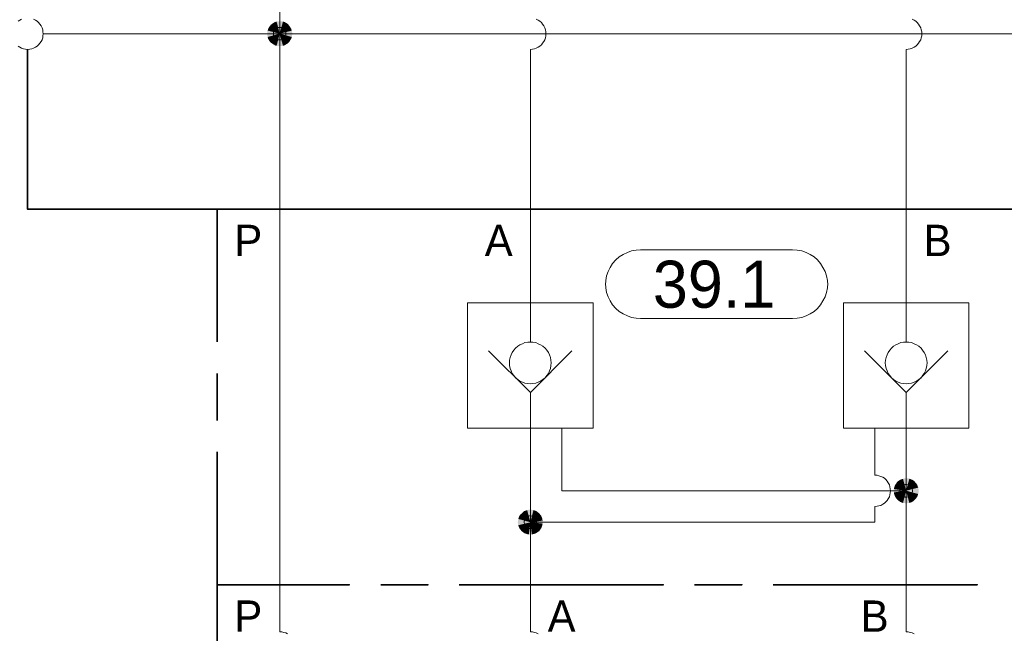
# Model space of a CAD drawing. Header units: millimetres. Extents: x 0 to 203, y 0 to 47.
# Tile 55 of 196: x 4.51 to 6.98, y 30.48 to 32.02. Entities that reach past the tile are written whole.
import ezdxf

# ---------------------------------------------------------------- set-up
doc = ezdxf.new("R2010")
doc.units = ezdxf.units.MM
for name, color, linetype in [('PDF_Geomertry', 7, 'Continuous'), ('PDF_Solid Fills', 7, 'Continuous'), ('PDF_Text', 7, 'Continuous')]:
    doc.layers.add(name, color=color, linetype=linetype)
doc.styles.add('PDF Arial', font='txt')

msp = doc.modelspace()

# ---------------------------------------------------------------- hatches: boundary and pattern name
at = {"layer": 'PDF_Solid Fills', "transparency": 33554559}
for points in [[(5.1585, 31.9818), (5.1507, 32.0124), (5.1543, 32.0132)], [(5.1585, 31.9818), (5.1543, 32.0132), (5.1585, 32.0132)], [(5.1585, 31.9818), (5.1626, 32.0132), (5.1668, 32.0124)], [(5.1585, 31.9818), (5.1585, 32.0132), (5.1626, 32.0132)], [(5.1585, 31.9818), (5.1271, 31.986), (5.1285, 31.9896)], [(5.1585, 31.9818), (5.1285, 31.9896), (5.1293, 31.9937)], [(5.1585, 31.9818), (5.1293, 31.9937), (5.1313, 31.9971)], [(5.1585, 31.9818), (5.1313, 31.9971), (5.1335, 32.0007)], [(5.1585, 31.9818), (5.1335, 32.0007), (5.1362, 32.004)], [(5.1585, 31.9818), (5.1362, 32.004), (5.1396, 32.0068)], [(5.1585, 31.9818), (5.1396, 32.0068), (5.1432, 32.009)], [(5.1585, 31.9818), (5.1432, 32.009), (5.1465, 32.011)], [(5.1585, 31.9818), (5.1465, 32.011), (5.1507, 32.0124)], [(5.1585, 31.9818), (5.1668, 32.0124), (5.171, 32.011)], [(5.1585, 31.9818), (5.171, 32.011), (5.1743, 32.009)], [(5.1585, 31.9818), (5.1743, 32.009), (5.1779, 32.0068)], [(5.1585, 31.9818), (5.1779, 32.0068), (5.1807, 32.004)], [(5.1585, 31.9818), (5.1807, 32.004), (5.1835, 32.0007)], [(5.1585, 31.9818), (5.1835, 32.0007), (5.1854, 31.9971)], [(5.1585, 31.9818), (5.1854, 31.9971), (5.1876, 31.9937)], [(5.1585, 31.9818), (5.1876, 31.9937), (5.189, 31.9896)], [(5.1585, 31.9818), (5.189, 31.9896), (5.1896, 31.986)], [(5.1585, 31.9818), (5.1271, 31.9818), (5.1271, 31.986)], [(5.1585, 31.9818), (5.1271, 31.9776), (5.1271, 31.9818)], [(5.1585, 31.9818), (5.1285, 31.9735), (5.1271, 31.9776)], [(5.1585, 31.9818), (5.1293, 31.9693), (5.1285, 31.9735)], [(5.1585, 31.9818), (5.1313, 31.966), (5.1293, 31.9693)], [(5.1585, 31.9818), (5.1335, 31.9624), (5.1313, 31.966)], [(5.1585, 31.9818), (5.1362, 31.9596), (5.1335, 31.9624)], [(5.1585, 31.9818), (5.1396, 31.9568), (5.1362, 31.9596)], [(5.1585, 31.9818), (5.1432, 31.9549), (5.1396, 31.9568)], [(5.1585, 31.9818), (5.1465, 31.9526), (5.1432, 31.9549)], [(5.1585, 31.9818), (5.1507, 31.9513), (5.1465, 31.9526)], [(5.1585, 31.9818), (5.1543, 31.9507), (5.1507, 31.9513)], [(5.1585, 31.9818), (5.1585, 31.9507), (5.1543, 31.9507)], [(5.1585, 31.9818), (5.1896, 31.986), (5.1904, 31.9818)], [(5.1585, 31.9818), (5.1626, 31.9507), (5.1585, 31.9507)], [(5.1585, 31.9818), (5.1668, 31.9513), (5.1626, 31.9507)], [(5.1585, 31.9818), (5.171, 31.9526), (5.1668, 31.9513)], [(5.1585, 31.9818), (5.1743, 31.9549), (5.171, 31.9526)], [(5.1585, 31.9818), (5.1779, 31.9568), (5.1743, 31.9549)], [(5.1585, 31.9818), (5.1807, 31.9596), (5.1779, 31.9568)], [(5.1585, 31.9818), (5.1835, 31.9624), (5.1807, 31.9596)], [(5.1585, 31.9818), (5.1854, 31.966), (5.1835, 31.9624)], [(5.1585, 31.9818), (5.1876, 31.9693), (5.1854, 31.966)], [(5.1585, 31.9818), (5.189, 31.9735), (5.1876, 31.9693)], [(5.1585, 31.9818), (5.1896, 31.9776), (5.189, 31.9735)], [(5.1585, 31.9818), (5.1904, 31.9818), (5.1896, 31.9776)], [(6.7299, 30.8346), (6.7029, 30.8499), (6.7057, 30.8535)], [(6.7299, 30.8346), (6.7057, 30.8535), (6.7076, 30.8568)], [(6.7299, 30.8346), (6.7076, 30.8568), (6.7113, 30.8596)], [(6.7299, 30.8346), (6.7113, 30.8596), (6.7146, 30.8618)], [(6.7299, 30.8346), (6.7146, 30.8618), (6.7182, 30.8632)], [(6.7299, 30.8346), (6.7182, 30.8632), (6.7224, 30.8646)], [(6.7299, 30.8346), (6.7224, 30.8646), (6.7265, 30.866)], [(6.7299, 30.8346), (6.7265, 30.866), (6.7299, 30.866)], [(6.7299, 30.8346), (6.734, 30.866), (6.7382, 30.8646)], [(6.7299, 30.8346), (6.7299, 30.866), (6.734, 30.866)], [(6.7299, 30.8346), (6.7382, 30.8646), (6.7424, 30.8632)], [(6.7299, 30.8346), (6.7424, 30.8632), (6.746, 30.8618)], [(6.7299, 30.8346), (6.746, 30.8618), (6.7493, 30.8596)], [(6.7299, 30.8346), (6.7493, 30.8596), (6.7521, 30.8568)], [(6.7299, 30.8346), (6.7521, 30.8568), (6.7549, 30.8535)], [(6.7299, 30.8346), (6.7549, 30.8535), (6.7576, 30.8499)], [(6.7299, 30.8346), (6.6988, 30.8346), (6.6993, 30.8388)], [(6.7299, 30.8346), (6.6993, 30.8304), (6.6988, 30.8346)], [(6.7299, 30.8346), (6.6993, 30.8388), (6.7001, 30.8424)], [(6.7299, 30.8346), (6.7001, 30.8263), (6.6993, 30.8304)], [(6.7299, 30.8346), (6.7001, 30.8424), (6.7015, 30.8465)], [(6.7299, 30.8346), (6.7015, 30.8221), (6.7001, 30.8263)], [(6.7299, 30.8346), (6.7015, 30.8465), (6.7029, 30.8499)], [(6.7299, 30.8346), (6.7029, 30.8188), (6.7015, 30.8221)], [(6.7299, 30.8346), (6.7057, 30.8151), (6.7029, 30.8188)], [(6.7299, 30.8346), (6.7076, 30.8124), (6.7057, 30.8151)], [(6.7299, 30.8346), (6.7113, 30.8096), (6.7076, 30.8124)], [(6.7299, 30.8346), (6.7146, 30.8068), (6.7113, 30.8096)], [(6.7299, 30.8346), (6.7182, 30.8054), (6.7146, 30.8068)], [(6.7299, 30.8346), (6.7224, 30.804), (6.7182, 30.8054)], [(6.7299, 30.8346), (6.7265, 30.8035), (6.7224, 30.804)], [(6.7299, 30.8346), (6.7299, 30.8026), (6.7265, 30.8035)], [(6.7299, 30.8346), (6.7576, 30.8499), (6.759, 30.8465)], [(6.7299, 30.8346), (6.759, 30.8465), (6.7604, 30.8424)], [(6.7299, 30.8346), (6.7604, 30.8424), (6.7612, 30.8388)], [(6.7299, 30.8346), (6.7612, 30.8388), (6.7618, 30.8346)], [(6.7299, 30.8346), (6.734, 30.8035), (6.7299, 30.8026)], [(6.7299, 30.8346), (6.7382, 30.804), (6.734, 30.8035)], [(6.7299, 30.8346), (6.7424, 30.8054), (6.7382, 30.804)], [(6.7299, 30.8346), (6.746, 30.8068), (6.7424, 30.8054)], [(6.7299, 30.8346), (6.7493, 30.8096), (6.746, 30.8068)], [(6.7299, 30.8346), (6.7521, 30.8124), (6.7493, 30.8096)], [(6.7299, 30.8346), (6.7549, 30.8151), (6.7521, 30.8124)], [(6.7299, 30.8346), (6.7576, 30.8188), (6.7549, 30.8151)], [(6.7299, 30.8346), (6.759, 30.8221), (6.7576, 30.8188)], [(6.7299, 30.8346), (6.7604, 30.8263), (6.759, 30.8221)], [(6.7299, 30.8346), (6.7612, 30.8304), (6.7604, 30.8263)], [(6.7299, 30.8346), (6.7618, 30.8346), (6.7612, 30.8304)], [(5.7876, 30.7554), (5.7654, 30.7776), (5.7682, 30.7804)], [(5.7876, 30.7554), (5.7682, 30.7804), (5.7715, 30.7832)], [(5.7876, 30.7554), (5.7715, 30.7832), (5.7751, 30.7846)], [(5.7876, 30.7554), (5.7751, 30.7846), (5.7793, 30.786)], [(5.7876, 30.7554), (5.7793, 30.786), (5.7835, 30.7868)], [(5.7876, 30.7554), (5.7835, 30.7868), (5.7876, 30.7874)], [(5.7876, 30.7554), (5.7876, 30.7874), (5.791, 30.7868)], [(5.7876, 30.7554), (5.791, 30.7868), (5.7951, 30.786)], [(5.7876, 30.7554), (5.7951, 30.786), (5.7993, 30.7846)], [(5.7876, 30.7554), (5.7993, 30.7846), (5.8029, 30.7832)], [(5.7876, 30.7554), (5.8029, 30.7832), (5.8063, 30.7804)], [(5.7876, 30.7554), (5.8063, 30.7804), (5.8099, 30.7776)], [(5.7876, 30.7554), (5.7557, 30.7554), (5.7563, 30.7596)], [(5.7876, 30.7554), (5.7563, 30.7521), (5.7557, 30.7554)], [(5.7876, 30.7554), (5.7563, 30.7596), (5.7571, 30.7638)], [(5.7876, 30.7554), (5.7571, 30.7479), (5.7563, 30.7521)], [(5.7876, 30.7554), (5.7571, 30.7638), (5.7585, 30.7679)], [(5.7876, 30.7554), (5.7585, 30.7437), (5.7571, 30.7479)], [(5.7876, 30.7554), (5.7585, 30.7679), (5.7599, 30.7715)], [(5.7876, 30.7554), (5.7599, 30.7401), (5.7585, 30.7437)], [(5.7876, 30.7554), (5.7599, 30.7715), (5.7626, 30.7749)], [(5.7876, 30.7554), (5.7626, 30.7368), (5.7599, 30.7401)], [(5.7876, 30.7554), (5.7626, 30.7749), (5.7654, 30.7776)], [(5.7876, 30.7554), (5.7654, 30.7332), (5.7626, 30.7368)], [(5.7876, 30.7554), (5.7682, 30.7313), (5.7654, 30.7332)], [(5.7876, 30.7554), (5.7715, 30.7285), (5.7682, 30.7313)], [(5.7876, 30.7554), (5.7751, 30.7271), (5.7715, 30.7285)], [(5.7876, 30.7554), (5.7793, 30.7257), (5.7751, 30.7271)], [(5.7876, 30.7554), (5.7835, 30.7249), (5.7793, 30.7257)], [(5.7876, 30.7554), (5.7876, 30.7243), (5.7835, 30.7249)], [(5.7876, 30.7554), (5.8099, 30.7776), (5.8118, 30.7749)], [(5.7876, 30.7554), (5.8118, 30.7749), (5.8146, 30.7715)], [(5.7876, 30.7554), (5.8146, 30.7715), (5.816, 30.7679)], [(5.7876, 30.7554), (5.816, 30.7679), (5.8174, 30.7638)], [(5.7876, 30.7554), (5.8174, 30.7638), (5.8182, 30.7596)], [(5.7876, 30.7554), (5.8182, 30.7596), (5.8188, 30.7554)], [(5.7876, 30.7554), (5.791, 30.7249), (5.7876, 30.7243)], [(5.7876, 30.7554), (5.7951, 30.7257), (5.791, 30.7249)], [(5.7876, 30.7554), (5.7993, 30.7271), (5.7951, 30.7257)], [(5.7876, 30.7554), (5.8029, 30.7285), (5.7993, 30.7271)], [(5.7876, 30.7554), (5.8063, 30.7313), (5.8029, 30.7285)], [(5.7876, 30.7554), (5.8099, 30.7332), (5.8063, 30.7313)], [(5.7876, 30.7554), (5.8118, 30.7368), (5.8099, 30.7332)], [(5.7876, 30.7554), (5.8146, 30.7401), (5.8118, 30.7368)], [(5.7876, 30.7554), (5.816, 30.7437), (5.8146, 30.7401)], [(5.7876, 30.7554), (5.8174, 30.7479), (5.816, 30.7437)], [(5.7876, 30.7554), (5.8182, 30.7521), (5.8174, 30.7479)], [(5.7876, 30.7554), (5.8188, 30.7554), (5.8182, 30.7521)]]:
    msp.add_hatch(color=256, dxfattribs=at).paths.add_polyline_path(points)

# ---------------------------------------------------------------- linework, layer by layer
at = {"layer": 'PDF_Geomertry', "lineweight": 15}
for points in [[(5.1585, 32.5513), (5.1585, 31.9818), (8.9932, 31.9818), (12.3529, 31.9818), (12.3529, 31.5415), (12.3529, 30.5985), (12.3529, 29.6554), (13.3743, 29.6554), (13.3743, 29.8132), (13.3743, 29.8915)], [(4.5112, 32.0179), (4.5063, 32.016), (4.5021, 32.0132)], [(4.5021, 31.9507), (4.5063, 31.9479), (4.5112, 31.9457), (4.516, 31.9438), (4.521, 31.9429), (4.5257, 31.9424), (4.5313, 31.9429), (4.5363, 31.9438), (4.541, 31.9457), (4.546, 31.9479), (4.5501, 31.9507), (4.5535, 31.954), (4.5571, 31.9576), (4.5599, 31.9618), (4.5626, 31.9665), (4.564, 31.9715), (4.5646, 31.9763), (4.5654, 31.9818), (4.5654, 31.9818), (4.5646, 31.9868), (4.564, 31.9915), (4.5626, 31.9965), (4.5599, 32.0013), (4.5571, 32.0054), (4.5535, 32.0096), (4.5501, 32.0132), (4.546, 32.016), (4.541, 32.0179)], [(5.8021, 32.0179), (5.8071, 32.016), (5.8112, 32.0132), (5.8154, 32.0096), (5.8182, 32.0054), (5.8215, 32.0013), (5.8238, 31.9965), (5.8251, 31.9915), (5.8265, 31.9868), (5.8265, 31.9818), (5.8265, 31.9763), (5.8251, 31.9715), (5.8238, 31.9665), (5.8215, 31.9618), (5.8182, 31.9576), (5.8154, 31.954), (5.8112, 31.9507), (5.8071, 31.9479), (5.8021, 31.9457), (5.7974, 31.9438), (5.7924, 31.9429), (5.7876, 31.9424), (5.7924, 31.9429), (5.7974, 31.9438), (5.8021, 31.9457), (5.8071, 31.9479), (5.8112, 31.9507), (5.8154, 31.954), (5.8182, 31.9576), (5.8215, 31.9618), (5.8238, 31.9665), (5.8251, 31.9715), (5.8265, 31.9763), (5.8265, 31.9818), (5.8265, 31.9868), (5.8251, 31.9915), (5.8238, 31.9965), (5.8215, 32.0013), (5.8182, 32.0054), (5.8154, 32.0096), (5.8112, 32.0132), (5.8071, 32.016), (5.8021, 32.0179)], [(6.7451, 32.0179), (6.7501, 32.016), (6.7543, 32.0132), (6.7576, 32.0096), (6.7612, 32.0054), (6.764, 32.0013), (6.7668, 31.9965), (6.7682, 31.9915), (6.7696, 31.9868), (6.7696, 31.9818), (6.7696, 31.9763), (6.7682, 31.9715), (6.7668, 31.9665), (6.764, 31.9618), (6.7612, 31.9576), (6.7576, 31.954), (6.7543, 31.9507), (6.7501, 31.9479), (6.7451, 31.9457), (6.7404, 31.9438), (6.7354, 31.9429), (6.7299, 31.9424), (6.7354, 31.9429), (6.7404, 31.9438), (6.7451, 31.9457), (6.7501, 31.9479), (6.7543, 31.9507), (6.7576, 31.954), (6.7612, 31.9576), (6.764, 31.9618), (6.7668, 31.9665), (6.7682, 31.9715), (6.7696, 31.9763), (6.7696, 31.9818), (6.7696, 31.9868), (6.7682, 31.9915), (6.7668, 31.9965), (6.764, 32.0013), (6.7612, 32.0054), (6.7576, 32.0096), (6.7543, 32.0132), (6.7501, 32.016), (6.7451, 32.0179)], [(4.5654, 31.9818), (5.1585, 31.9818), (5.1585, 31.5415), (5.1585, 30.5985), (5.1585, 30.4804), (5.164, 30.4804), (5.1688, 30.479), (5.1737, 30.4776), (5.1785, 30.4757)], [(5.7876, 31.9424), (5.7876, 31.5415), (5.7876, 31.3063), (5.7876, 31.2076)], [(6.7299, 31.2076), (6.7299, 31.3063), (6.7299, 31.5415), (6.7299, 31.9424)], [(5.8918, 31.186), (5.7876, 31.0813), (5.6826, 31.186)], [(6.8349, 31.186), (6.7299, 31.0813), (6.6257, 31.186)], [(5.7876, 31.0813), (5.7876, 31.0507), (5.7876, 30.9915), (5.7876, 30.7554), (5.7876, 30.5985), (5.7876, 30.4804)], [(6.7501, 30.4757), (6.7451, 30.4776), (6.7404, 30.479), (6.7354, 30.4804), (6.7299, 30.4804), (6.7299, 30.5985), (6.7299, 30.8346), (6.7299, 30.9915), (6.7299, 31.0507), (6.7299, 31.0813)], [(6.7299, 30.8346), (5.866, 30.8346), (5.866, 30.9915)], [(6.6515, 30.8735), (6.6515, 30.9915)], [(5.7876, 30.7554), (6.6515, 30.7554), (6.6515, 30.7951), (6.6571, 30.7957), (6.6618, 30.7965), (6.6668, 30.7979), (6.6715, 30.8007), (6.6757, 30.8035), (6.6793, 30.8068), (6.6826, 30.8104), (6.6854, 30.8146), (6.6882, 30.8193), (6.6896, 30.8243), (6.6904, 30.829), (6.691, 30.8346), (6.6904, 30.8396), (6.6896, 30.8443), (6.6882, 30.8493), (6.6854, 30.854), (6.6826, 30.8582), (6.6793, 30.8624), (6.6757, 30.866), (6.6715, 30.8687), (6.6668, 30.8707), (6.6618, 30.8721), (6.6571, 30.8735), (6.6515, 30.8735), (6.6571, 30.8735), (6.6618, 30.8721), (6.6668, 30.8707), (6.6715, 30.8687), (6.6757, 30.866), (6.6793, 30.8624), (6.6826, 30.8582), (6.6854, 30.854), (6.6882, 30.8493), (6.6896, 30.8443), (6.6904, 30.8396), (6.691, 30.8346), (6.6904, 30.829), (6.6896, 30.8243), (6.6882, 30.8193), (6.6854, 30.8146), (6.6826, 30.8104), (6.6793, 30.8068), (6.6757, 30.8035), (6.6715, 30.8007), (6.6668, 30.7979), (6.6618, 30.7965), (6.6571, 30.7957), (6.6515, 30.7951)], [(5.1785, 30.4757), (5.1737, 30.4776), (5.1688, 30.479), (5.164, 30.4804), (5.1585, 30.4804)], [(5.8071, 30.4757), (5.8021, 30.4776), (5.7974, 30.479), (5.7924, 30.4804), (5.7876, 30.4804), (5.7924, 30.4804), (5.7974, 30.479), (5.8021, 30.4776), (5.8071, 30.4757)], [(6.7299, 30.4804), (6.7354, 30.4804), (6.7404, 30.479), (6.7451, 30.4776), (6.7501, 30.4757)]]:
    msp.add_lwpolyline(points, dxfattribs=at)
at = {"layer": 'PDF_Geomertry', "lineweight": 0}
for points in [[(5.1432, 31.9818), (5.1432, 31.9799), (5.1432, 31.9776), (5.1437, 31.9757), (5.1451, 31.9735), (5.146, 31.9721), (5.1474, 31.9707), (5.1488, 31.9693), (5.1507, 31.9679), (5.1529, 31.9674), (5.1543, 31.9665), (5.1563, 31.966), (5.1585, 31.966), (5.1604, 31.966), (5.1626, 31.9665), (5.1646, 31.9674), (5.1668, 31.9679), (5.1682, 31.9693), (5.1696, 31.9707), (5.171, 31.9721), (5.1724, 31.9735), (5.1729, 31.9757), (5.1737, 31.9776), (5.1743, 31.9799), (5.1743, 31.9818), (5.1743, 31.984), (5.1737, 31.986), (5.1729, 31.9874), (5.1724, 31.9896), (5.171, 31.9915), (5.1696, 31.9929), (5.1682, 31.9943), (5.1668, 31.9951), (5.1646, 31.9965), (5.1626, 31.9971), (5.1604, 31.9971), (5.1585, 31.9971), (5.1563, 31.9971), (5.1543, 31.9971), (5.1529, 31.9965), (5.1507, 31.9951), (5.1488, 31.9943), (5.1474, 31.9929), (5.146, 31.9915), (5.1451, 31.9896), (5.1437, 31.9874), (5.1432, 31.986), (5.1432, 31.984), (5.1432, 31.9818)], [(6.7146, 30.8346), (6.7146, 30.8326), (6.7154, 30.8304), (6.716, 30.8285), (6.7168, 30.8263), (6.7174, 30.8249), (6.7187, 30.8235), (6.721, 30.8221), (6.7224, 30.8207), (6.7243, 30.8201), (6.7265, 30.8193), (6.7279, 30.8188), (6.7299, 30.8188), (6.7321, 30.8188), (6.734, 30.8193), (6.7362, 30.8201), (6.7382, 30.8207), (6.7396, 30.8221), (6.741, 30.8235), (6.7424, 30.8249), (6.7438, 30.8263), (6.7446, 30.8285), (6.7451, 30.8304), (6.746, 30.8326), (6.746, 30.8346), (6.746, 30.8368), (6.7451, 30.8382), (6.7446, 30.8401), (6.7438, 30.8424), (6.7424, 30.8437), (6.741, 30.8457), (6.7396, 30.8471), (6.7382, 30.8479), (6.7362, 30.8493), (6.734, 30.8493), (6.7321, 30.8499), (6.7299, 30.8499), (6.7279, 30.8499), (6.7265, 30.8493), (6.7243, 30.8493), (6.7224, 30.8479), (6.721, 30.8471), (6.7187, 30.8457), (6.7174, 30.8437), (6.7168, 30.8424), (6.716, 30.8401), (6.7154, 30.8382), (6.7146, 30.8368), (6.7146, 30.8346)], [(5.7715, 30.7554), (5.7715, 30.754), (5.7724, 30.7521), (5.7729, 30.7499), (5.7738, 30.7479), (5.7751, 30.7465), (5.7765, 30.7443), (5.7779, 30.7437), (5.7793, 30.7424), (5.7813, 30.7415), (5.7835, 30.741), (5.7854, 30.7401), (5.7876, 30.7401), (5.789, 30.7401), (5.791, 30.741), (5.7932, 30.7415), (5.7951, 30.7424), (5.7965, 30.7437), (5.7987, 30.7443), (5.7993, 30.7465), (5.8007, 30.7479), (5.8015, 30.7499), (5.8021, 30.7521), (5.8029, 30.754), (5.8029, 30.7554), (5.8029, 30.7576), (5.8021, 30.7596), (5.8015, 30.7618), (5.8007, 30.7638), (5.7993, 30.7651), (5.7987, 30.7665), (5.7965, 30.7679), (5.7951, 30.7693), (5.7932, 30.7701), (5.791, 30.7707), (5.789, 30.7715), (5.7876, 30.7715), (5.7854, 30.7715), (5.7835, 30.7707), (5.7813, 30.7701), (5.7793, 30.7693), (5.7779, 30.7679), (5.7765, 30.7665), (5.7751, 30.7651), (5.7738, 30.7638), (5.7729, 30.7618), (5.7724, 30.7596), (5.7715, 30.7576), (5.7715, 30.7554)]]:
    msp.add_lwpolyline(points, close=True, dxfattribs=at)
at = {"layer": 'PDF_Geomertry', "lineweight": 35}
for points in [[(5.039, 31.5415), (4.5257, 31.5415), (4.5257, 31.9424)], [(5.0015, 31.2082), (5.0015, 31.5415), (5.3335, 31.5415)], [(5.1182, 31.5415), (5.2362, 31.5415)], [(5.3146, 31.5415), (5.8265, 31.5415)], [(5.4126, 31.5415), (5.5307, 31.5415)], [(5.609, 31.5415), (6.121, 31.5415)], [(5.9049, 31.5415), (6.0229, 31.5415)], [(6.1021, 31.5415), (6.614, 31.5415)], [(6.1993, 31.5415), (6.3182, 31.5415)], [(6.3965, 31.5415), (6.9085, 31.5415)], [(6.6924, 31.5415), (6.8104, 31.5415)], [(6.8896, 31.5415), (7.4015, 31.5415)], [(5.0015, 31.011), (5.0015, 31.129)], [(5.0015, 30.2651), (5.0015, 30.5985), (5.3335, 30.5985), (5.0015, 30.5985), (5.0015, 30.9326)]]:
    msp.add_lwpolyline(points, dxfattribs=at)
at = {"layer": 'PDF_Geomertry', "lineweight": 15}
for points in [[(6.4451, 31.4396), (6.4571, 31.4387), (6.4682, 31.4368), (6.4793, 31.4326), (6.4896, 31.4276), (6.4993, 31.4215), (6.5076, 31.4138), (6.5154, 31.4049), (6.5215, 31.3951), (6.5271, 31.3846), (6.5307, 31.3743), (6.5326, 31.3624), (6.534, 31.3513), (6.534, 31.3549), (6.5326, 31.3437), (6.5307, 31.3318), (6.5271, 31.3215), (6.5215, 31.311), (6.5154, 31.3013), (6.5076, 31.2924), (6.4993, 31.2846), (6.4896, 31.2785), (6.4793, 31.2735), (6.4682, 31.2693), (6.4571, 31.2674), (6.4451, 31.2665), (6.064, 31.2665), (6.0529, 31.2674), (6.041, 31.2693), (6.0307, 31.2735), (6.0201, 31.2785), (6.0104, 31.2846), (6.0015, 31.2924), (5.9938, 31.3013), (5.9876, 31.311), (5.9826, 31.3215), (5.9785, 31.3318), (5.9765, 31.3437), (5.9757, 31.3549), (5.9757, 31.3513), (5.9765, 31.3624), (5.9785, 31.3743), (5.9826, 31.3846), (5.9876, 31.3951), (5.9938, 31.4049), (6.0015, 31.4138), (6.0104, 31.4215), (6.0201, 31.4276), (6.0307, 31.4326), (6.041, 31.4368), (6.0529, 31.4387), (6.064, 31.4396), (6.4451, 31.4396)], [(5.9446, 30.9915), (5.6299, 30.9915), (5.6299, 31.3063), (5.9446, 31.3063), (5.9446, 30.9915)], [(6.8876, 30.9915), (6.5729, 30.9915), (6.5729, 31.3063), (6.8876, 31.3063), (6.8876, 30.9915)], [(5.8396, 31.1554), (5.839, 31.1624), (5.8376, 31.1688), (5.8354, 31.1757), (5.8326, 31.1813), (5.8285, 31.1874), (5.8243, 31.1924), (5.8188, 31.1971), (5.8132, 31.2007), (5.8071, 31.2035), (5.8007, 31.2063), (5.7938, 31.2076), (5.7876, 31.2076), (5.7807, 31.2076), (5.7738, 31.2063), (5.7674, 31.2035), (5.7612, 31.2007), (5.7557, 31.1971), (5.7501, 31.1924), (5.746, 31.1874), (5.7418, 31.1813), (5.739, 31.1757), (5.7368, 31.1688), (5.7354, 31.1624), (5.7349, 31.1554), (5.7354, 31.1485), (5.7368, 31.1415), (5.739, 31.1354), (5.7418, 31.129), (5.746, 31.1235), (5.7501, 31.1179), (5.7557, 31.1138), (5.7612, 31.1096), (5.7674, 31.1068), (5.7738, 31.1049), (5.7807, 31.1035), (5.7876, 31.1026), (5.7938, 31.1035), (5.8007, 31.1049), (5.8071, 31.1068), (5.8132, 31.1096), (5.8188, 31.1138), (5.8243, 31.1179), (5.8285, 31.1235), (5.8326, 31.129), (5.8354, 31.1354), (5.8376, 31.1415), (5.839, 31.1485), (5.8396, 31.1554)], [(6.7826, 31.1554), (6.7821, 31.1624), (6.7807, 31.1688), (6.7785, 31.1757), (6.7757, 31.1813), (6.7715, 31.1874), (6.7674, 31.1924), (6.7618, 31.1971), (6.7563, 31.2007), (6.7501, 31.2035), (6.7438, 31.2063), (6.7368, 31.2076), (6.7299, 31.2076), (6.7238, 31.2076), (6.7168, 31.2063), (6.7104, 31.2035), (6.7043, 31.2007), (6.6988, 31.1971), (6.6932, 31.1924), (6.689, 31.1874), (6.6849, 31.1813), (6.6821, 31.1757), (6.6799, 31.1688), (6.6785, 31.1624), (6.6779, 31.1554), (6.6785, 31.1485), (6.6799, 31.1415), (6.6821, 31.1354), (6.6849, 31.129), (6.689, 31.1235), (6.6932, 31.1179), (6.6988, 31.1138), (6.7043, 31.1096), (6.7104, 31.1068), (6.7168, 31.1049), (6.7238, 31.1035), (6.7299, 31.1026), (6.7368, 31.1035), (6.7438, 31.1049), (6.7501, 31.1068), (6.7563, 31.1096), (6.7618, 31.1138), (6.7674, 31.1179), (6.7715, 31.1235), (6.7757, 31.129), (6.7785, 31.1354), (6.7807, 31.1415), (6.7821, 31.1485), (6.7826, 31.1554)]]:
    msp.add_lwpolyline(points, close=True, dxfattribs=at)
at = {"layer": 'PDF_Geomertry', "lineweight": 35}
for points in [[(5.4126, 30.5985), (5.5307, 30.5985)], [(5.609, 30.5985), (6.121, 30.5985)], [(6.1993, 30.5985), (6.3182, 30.5985)], [(6.3965, 30.5985), (6.9085, 30.5985)]]:
    msp.add_lwpolyline(points, close=True, dxfattribs=at)

# ---------------------------------------------------------------- texts
at = {"layer": 'PDF_Text', "attachment_point": 7, "style": 'PDF Arial'}
for s, insert, char_height in [('P', (5.0446, 31.4235), 0.0787), ('A', (5.6729, 31.4235), 0.0787), ('B', (6.7738, 31.4235), 0.0787), ('39.1', (6.0946, 31.2922), 0.11811), ('P', (5.0446, 30.4804), 0.0787), ('A', (5.8307, 30.4804), 0.0787), ('B', (6.616, 30.4804), 0.0787)]:
    msp.add_mtext(s, dxfattribs=dict(at, insert=insert, char_height=char_height))

doc.saveas('drawing.dxf')
